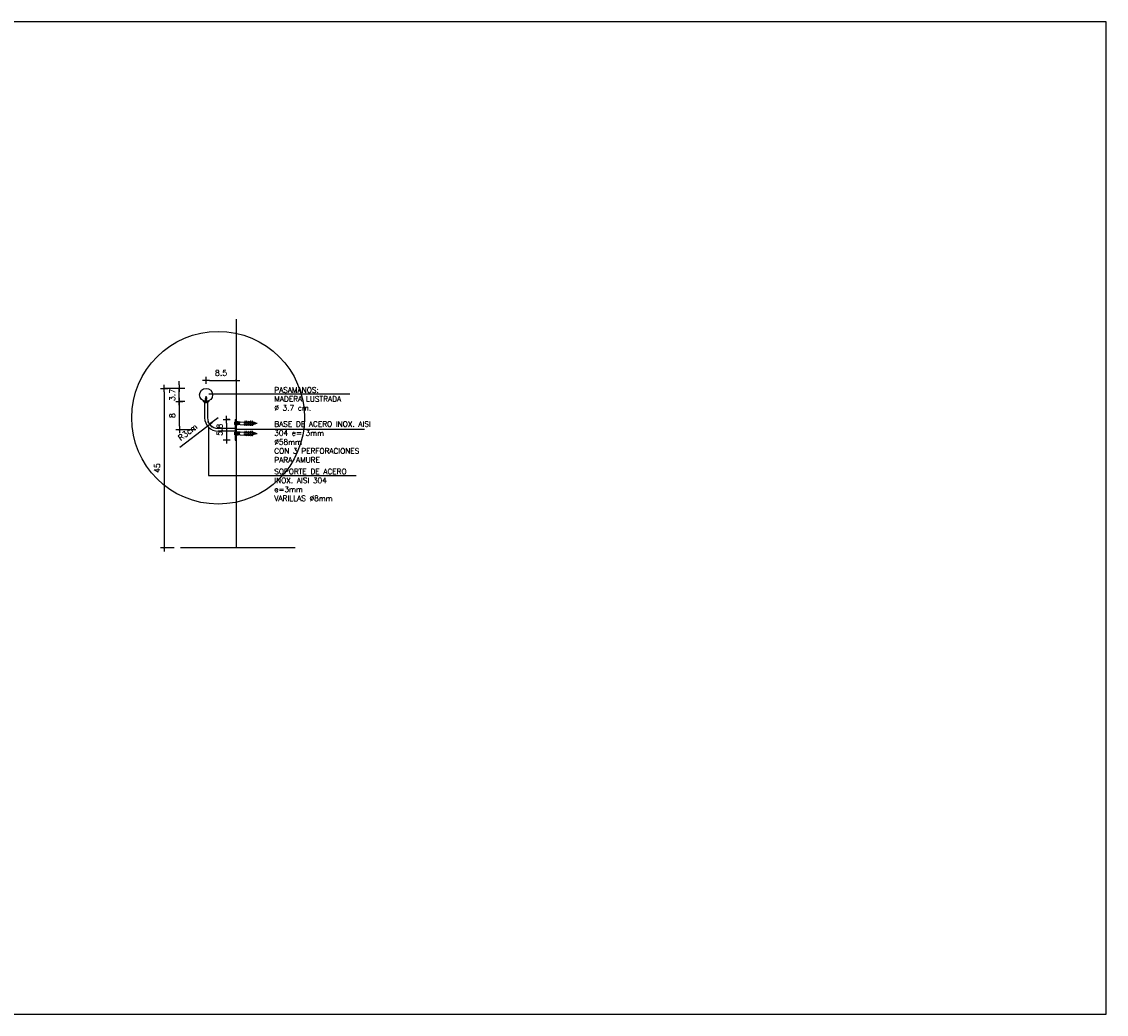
# Model space of a CAD drawing. Header units: millimetres. Extents: x -989 to -850, y -581 to -509.
# Tile 41 of 52: x -954.86 to -951.8, y -532.4 to -529.6. Entities that reach past the tile are written whole.
import ezdxf

# ---------------------------------------------------------------- set-up
doc = ezdxf.new("R2010")
doc.units = ezdxf.units.MM
doc.header["$LTSCALE"] = 0.2
for name, color, linetype in [('A HERRERÍA', 5, 'Continuous'), ('A-ALBA-1', 1, 'Continuous'), ('A-ANOT-TTEC', 1, 'Continuous'), ('Acot-p', 2, 'Continuous'), ('TEXTOS', 2, 'Continuous')]:
    doc.layers.add(name, color=color, linetype=linetype)
doc.styles.add('ROMANS', font='romans.shx')
doc.dimstyles.new('ESC10', dxfattribs={"dimscale": 0.1, "dimtxt": 0.16, "dimasz": 0.1, "dimexe": 0, "dimexo": 0.15, "dimgap": 0.12, "dimtad": 2, "dimtoh": 1, "dimdec": 1, "dimlfac": 100, "dimrnd": 0.5, "dimzin": 12, "dimdsep": 46, "dimtxsty": 'ROMANS', "dimblk": 'PUNTO', "dimcen": 0, "dimclrd": 1, "dimclre": 256, "dimclrt": 2, "dimadec": 0, "dimazin": 0, "dimtfac": 1.2, "dimtdec": 1, "dimtix": 1, "dimtmove": 2, "dimatfit": 3, "dimldrblk": 'PUNTO', "dimfxl": 1, "dimtvp": 0.866667, "dimtolj": 1, "dimtzin": 7, "dimarcsym": 0})

# ---------------------------------------------------------------- blocks, each defined once
blk = doc.blocks.new('PUNTO')
for p, q in [((-1, 0), (1, 0)), ((0, 1), (0, -1))]:
    blk.add_line(p, q)
at = {"const_width": 0.3}
blk.add_lwpolyline([(-0.15, 0, 1), (0.15, 0, 1)], format="xyb", close=True, dxfattribs=at)
blk = doc.blocks.new('*D124')
at = {"layer": 'Acot-p', "lineweight": -2, "transparency": 16777216}
for p, q in [((-954.3993, -530.6721), (-954.4145, -530.6721)), ((-954.3682, -530.7521), (-954.4145, -530.7521))]:
    blk.add_line(p, q, dxfattribs=at)
at = {"layer": 'Acot-p', "color": 1, "lineweight": -2, "transparency": 16777216}
blk.add_line((-954.4145, -530.7421), (-954.4145, -530.6821), dxfattribs=at)
at = {"layer": 'Defpoints', "color": 0, "transparency": 16777216}
for p in [(-954.4145, -530.6721), (-954.3843, -530.6721), (-954.3532, -530.7521)]:
    blk.add_point(p, dxfattribs=at)
at = {"layer": 'Acot-p', "color": 1, "lineweight": -2, "transparency": 16777216, "xscale": 0.01, "yscale": 0.01, "zscale": 0.01}
for p, rotation in [((-954.4145, -530.6721), 90), ((-954.4145, -530.7521), 270)]:
    blk.add_blockref('PUNTO', p, dxfattribs=dict(at, rotation=rotation))
at = {"layer": 'Acot-p', "color": 2, "transparency": 16777216, "insert": (-954.4345, -530.7121), "char_height": 0.016, "attachment_point": 5, "rotation": 90, "style": 'ROMANS'}
blk.add_mtext('\\A1;8', dxfattribs=at)
blk = doc.blocks.new('*D125')
at = {"layer": 'Acot-p', "color": 1, "lineweight": -2, "transparency": 16777216}
for p, q in [((-954.4147, -530.6251), (-954.4147, -530.6151)), ((-954.4147, -530.6721), (-954.4147, -530.6351)), ((-954.4147, -530.6821), (-954.4147, -530.6921))]:
    blk.add_line(p, q, dxfattribs=at)
at = {"layer": 'Acot-p', "lineweight": -2, "transparency": 16777216}
for p, q in [((-954.3993, -530.6351), (-954.4147, -530.6351)), ((-954.3993, -530.6721), (-954.4147, -530.6721))]:
    blk.add_line(p, q, dxfattribs=at)
at = {"layer": 'Defpoints', "color": 0, "transparency": 16777216}
for p in [(-954.4147, -530.6351), (-954.3843, -530.6351), (-954.3843, -530.6721)]:
    blk.add_point(p, dxfattribs=at)
at = {"layer": 'Acot-p', "color": 1, "lineweight": -2, "transparency": 16777216, "xscale": 0.01, "yscale": 0.01, "zscale": 0.01}
for p, rotation in [((-954.4147, -530.6351), 270), ((-954.4147, -530.6721), 90)]:
    blk.add_blockref('PUNTO', p, dxfattribs=dict(at, rotation=rotation))
at = {"layer": 'Acot-p', "color": 2, "transparency": 16777216, "insert": (-954.4347, -530.6536), "char_height": 0.016, "attachment_point": 5, "rotation": 90, "style": 'ROMANS'}
blk.add_mtext('\\A1;3.7', dxfattribs=at)
blk = doc.blocks.new('*D126')
at = {"layer": 'Acot-p', "lineweight": -2, "transparency": 16777216}
for p, q in [((-954.4143, -530.6351), (-954.4573, -530.6351)), ((-954.4291, -531.0858), (-954.4573, -531.0858))]:
    blk.add_line(p, q, dxfattribs=at)
at = {"layer": 'Acot-p', "color": 1, "lineweight": -2, "transparency": 16777216}
blk.add_line((-954.4573, -530.6451), (-954.4573, -531.0758), dxfattribs=at)
at = {"layer": 'Defpoints', "color": 0, "transparency": 16777216}
for p in [(-954.3993, -530.6351), (-954.4573, -531.0858), (-954.4141, -531.0858)]:
    blk.add_point(p, dxfattribs=at)
at = {"layer": 'Acot-p', "color": 1, "lineweight": -2, "transparency": 16777216, "xscale": 0.01, "yscale": 0.01, "zscale": 0.01}
for p, rotation in [((-954.4573, -530.6351), 90), ((-954.4573, -531.0858), 270)]:
    blk.add_blockref('PUNTO', p, dxfattribs=dict(at, rotation=rotation))
at = {"layer": 'Acot-p', "color": 2, "transparency": 16777216, "insert": (-954.4773, -530.8604), "char_height": 0.016, "attachment_point": 5, "rotation": 90, "style": 'ROMANS'}
blk.add_mtext('\\A1;45', dxfattribs=at)
blk = doc.blocks.new('*D118')
at = {"layer": 'Acot-p', "lineweight": -2, "transparency": 16777216}
for p, q in [((-954.2541, -530.5875), (-954.2541, -530.6124)), ((-954.3391, -530.6186), (-954.3391, -530.6124))]:
    blk.add_line(p, q, dxfattribs=at)
at = {"layer": 'Acot-p', "color": 1, "lineweight": -2, "transparency": 16777216}
blk.add_line((-954.3291, -530.6124), (-954.2641, -530.6124), dxfattribs=at)
at = {"layer": 'Defpoints', "color": 0, "transparency": 16777216}
for p in [(-954.2541, -530.5725), (-954.3391, -530.6036), (-954.2541, -530.6124)]:
    blk.add_point(p, dxfattribs=at)
at = {"layer": 'Acot-p', "color": 1, "lineweight": -2, "transparency": 16777216, "xscale": 0.01, "yscale": 0.01, "zscale": 0.01, "rotation": 180}
blk.add_blockref('PUNTO', (-954.3391, -530.6124), dxfattribs=at)
at = {"layer": 'Acot-p', "color": 1, "lineweight": -2, "transparency": 16777216, "xscale": 0.01, "yscale": 0.01, "zscale": 0.01}
blk.add_blockref('PUNTO', (-954.2541, -530.6124), dxfattribs=at)
at = {"layer": 'Acot-p', "color": 2, "transparency": 16777216, "insert": (-954.2966, -530.5913), "char_height": 0.016, "attachment_point": 5, "style": 'ROMANS'}
blk.add_mtext('\\A1;8.5', dxfattribs=at)
blk = doc.blocks.new('*D127')
at = {"layer": 'A-ANOT-TTEC', "lineweight": -2, "transparency": 16777216}
for p, q in [((-954.2721, -530.7231), (-954.2809, -530.7231)), ((-954.2721, -530.7811), (-954.2809, -530.7811))]:
    blk.add_line(p, q, dxfattribs=at)
at = {"layer": 'A-ANOT-TTEC', "color": 1, "lineweight": -2, "transparency": 16777216}
blk.add_line((-954.2809, -530.7331), (-954.2809, -530.7711), dxfattribs=at)
at = {"layer": 'Defpoints', "color": 0, "transparency": 16777216}
for p in [(-954.2571, -530.7231), (-954.2809, -530.7811), (-954.2571, -530.7811)]:
    blk.add_point(p, dxfattribs=at)
at = {"layer": 'A-ANOT-TTEC', "color": 1, "lineweight": -2, "transparency": 16777216, "xscale": 0.01, "yscale": 0.01, "zscale": 0.01}
for p, rotation in [((-954.2809, -530.7231), 90), ((-954.2809, -530.7811), 270)]:
    blk.add_blockref('PUNTO', p, dxfattribs=dict(at, rotation=rotation))
at = {"layer": 'A-ANOT-TTEC', "color": 2, "transparency": 16777216, "insert": (-954.3009, -530.7521), "char_height": 0.016, "attachment_point": 5, "rotation": 90, "style": 'ROMANS'}
blk.add_mtext('\\A1;5.8', dxfattribs=at)
blk = doc.blocks.new('*D128')
at = {"layer": 'A-ANOT-TTEC', "color": 1, "lineweight": -2, "transparency": 16777216}
for p, q in [((-954.3051, -530.7181), (-954.3289, -530.7364)), ((-954.4127, -530.8008), (-954.3368, -530.7425))]:
    blk.add_line(p, q, dxfattribs=at)
at = {"layer": 'Defpoints', "color": 0, "transparency": 16777216}
for p in [(-954.3051, -530.7181), (-954.3289, -530.7364)]:
    blk.add_point(p, dxfattribs=at)
at = {"layer": 'A-ANOT-TTEC', "color": 1, "lineweight": -2, "transparency": 16777216, "xscale": 0.01, "yscale": 0.01, "zscale": 0.01, "rotation": 37.52660403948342}
blk.add_blockref('PUNTO', (-954.3289, -530.7364), dxfattribs=at)
at = {"layer": 'A-ANOT-TTEC', "color": 2, "transparency": 16777216, "insert": (-954.3909, -530.7588), "char_height": 0.016, "attachment_point": 5, "rotation": 37.5266, "style": 'ROMANS'}
blk.add_mtext('\\A1;R3cm', dxfattribs=at)

msp = doc.modelspace()

# ---------------------------------------------------------------- linework, layer by layer
at = {"color": 253}
for p, q in [((-954.2574, -530.7302), (-954.2582, -530.7316)), ((-954.2582, -530.7361), (-954.2582, -530.7316)), ((-954.2574, -530.7375), (-954.2582, -530.7361)), ((-954.2574, -530.7375), (-954.2574, -530.7302)), ((-954.2565, -530.7307), (-954.2553, -530.7308)), ((-954.2565, -530.7371), (-954.2553, -530.737)), ((-954.243, -530.7302), (-954.2541, -530.7286)), ((-954.243, -530.7302), (-954.2541, -530.7302)), ((-954.2434, -530.7339), (-954.2541, -530.7328)), ((-954.2434, -530.7339), (-954.2541, -530.735)), ((-954.243, -530.7375), (-954.2541, -530.7391)), ((-954.243, -530.7375), (-954.2541, -530.7375)), ((-954.2066, -530.7319), (-954.2052, -530.7319)), ((-954.2063, -530.7356), (-954.2064, -530.7359)), ((-954.2058, -530.7367), (-954.2064, -530.7359)), ((-954.2052, -530.7319), (-954.2062, -530.7351)), ((-954.2043, -530.7308), (-954.2058, -530.7367)), ((-954.2049, -530.7359), (-954.2058, -530.7367)), ((-954.2043, -530.7308), (-954.2052, -530.7319)), ((-954.2037, -530.7319), (-954.2049, -530.7359)), ((-954.2037, -530.7319), (-954.2049, -530.7359)), ((-954.2037, -530.7319), (-954.2049, -530.7359)), ((-954.2049, -530.7359), (-954.204, -530.7359)), ((-954.2037, -530.7319), (-954.2043, -530.7308)), ((-954.2028, -530.7319), (-954.204, -530.7359)), ((-954.2034, -530.7367), (-954.204, -530.7359)), ((-954.2028, -530.7319), (-954.2037, -530.7319)), ((-954.2021, -530.7313), (-954.2034, -530.7367)), ((-954.2022, -530.7356), (-954.2034, -530.7367)), ((-954.2021, -530.7313), (-954.2028, -530.7319)), ((-954.2013, -530.7326), (-954.2022, -530.7356)), ((-954.201, -530.7356), (-954.2022, -530.7356)), ((-954.2013, -530.7326), (-954.2021, -530.7313)), ((-954.2002, -530.7326), (-954.2013, -530.7326)), ((-954.2002, -530.7326), (-954.2011, -530.7356)), ((-954.2008, -530.736), (-954.201, -530.7356)), ((-954.1996, -530.7322), (-954.2008, -530.736)), ((-954.1997, -530.7354), (-954.2008, -530.736)), ((-954.1996, -530.7322), (-954.2002, -530.7326)), ((-954.199, -530.7332), (-954.1997, -530.7354)), ((-954.195, -530.7344), (-954.1997, -530.7354)), ((-954.199, -530.7332), (-954.1996, -530.7322)), ((-954.195, -530.7344), (-954.199, -530.7332)), ((-954.2574, -530.7591), (-954.2582, -530.7605)), ((-954.2582, -530.765), (-954.2582, -530.7605)), ((-954.2574, -530.7664), (-954.2582, -530.765)), ((-954.2574, -530.7664), (-954.2574, -530.7591)), ((-954.2565, -530.7595), (-954.2553, -530.7597)), ((-954.2565, -530.766), (-954.2553, -530.7658)), ((-954.243, -530.7591), (-954.2541, -530.7575)), ((-954.243, -530.7591), (-954.2541, -530.7591)), ((-954.2434, -530.7627), (-954.2541, -530.7617)), ((-954.2434, -530.7627), (-954.2541, -530.7638)), ((-954.243, -530.7664), (-954.2541, -530.768)), ((-954.243, -530.7664), (-954.2541, -530.7664)), ((-954.2066, -530.7607), (-954.2052, -530.7607)), ((-954.2063, -530.7645), (-954.2064, -530.7647)), ((-954.2058, -530.7656), (-954.2064, -530.7647)), ((-954.2052, -530.7607), (-954.2062, -530.764)), ((-954.2043, -530.7597), (-954.2058, -530.7656)), ((-954.2049, -530.7647), (-954.2058, -530.7656)), ((-954.2043, -530.7597), (-954.2052, -530.7607)), ((-954.2037, -530.7607), (-954.2049, -530.7647)), ((-954.2037, -530.7607), (-954.2049, -530.7647)), ((-954.2037, -530.7607), (-954.2049, -530.7647)), ((-954.2049, -530.7647), (-954.204, -530.7647)), ((-954.2037, -530.7607), (-954.2043, -530.7597)), ((-954.2028, -530.7607), (-954.204, -530.7647)), ((-954.2034, -530.7656), (-954.204, -530.7647)), ((-954.2028, -530.7607), (-954.2037, -530.7607)), ((-954.2021, -530.7601), (-954.2034, -530.7656)), ((-954.2022, -530.7644), (-954.2034, -530.7656)), ((-954.2021, -530.7601), (-954.2028, -530.7607)), ((-954.2013, -530.7614), (-954.2022, -530.7644)), ((-954.201, -530.7644), (-954.2022, -530.7644)), ((-954.2013, -530.7615), (-954.2021, -530.7601)), ((-954.2002, -530.7615), (-954.2013, -530.7615)), ((-954.2002, -530.7615), (-954.2011, -530.7644)), ((-954.2008, -530.7648), (-954.201, -530.7644)), ((-954.1996, -530.761), (-954.2008, -530.7648)), ((-954.1997, -530.7643), (-954.2008, -530.7648)), ((-954.1996, -530.761), (-954.2002, -530.7615)), ((-954.199, -530.7621), (-954.1997, -530.7643)), ((-954.195, -530.7632), (-954.1997, -530.7643)), ((-954.199, -530.7621), (-954.1996, -530.761)), ((-954.195, -530.7632), (-954.199, -530.7621))]:
    msp.add_line(p, q, dxfattribs=at)
msp.add_lwpolyline([(-951.7967, -529.5994), (-959.2317, -529.5994), (-959.2317, -532.4031), (-951.7967, -532.4031)], close=True)
for points in [[(-954.2541, -530.7271), (-954.2553, -530.7271), (-954.2553, -530.7407), (-954.2541, -530.7407)], [(-954.2541, -530.756), (-954.2553, -530.756), (-954.2553, -530.7695), (-954.2541, -530.7695)]]:
    msp.add_lwpolyline(points, close=True, dxfattribs=at)
msp.add_circle((-954.3051, -530.7181), 0.2439)
for centre, start, end in [((-954.257, -530.7302), 0, 180), ((-954.257, -530.7375), 180, 0), ((-954.257, -530.7591), 0, 180), ((-954.257, -530.7664), 180, 0)]:
    msp.add_arc(centre, 0.000405, start, end, dxfattribs=at)
at = {"layer": 'A HERRERÍA'}
for p, q in [((-954.3468, -530.6704), (-954.3474, -530.6718)), ((-954.3314, -530.6704), (-954.3308, -530.6718))]:
    msp.add_line(p, q, dxfattribs=at)
at = {"layer": 'A HERRERÍA', "color": 2}
msp.add_circle((-954.3391, -530.6536), 0.0185, dxfattribs=at)
at = {"layer": 'A HERRERÍA'}
msp.add_arc((-954.3391, -530.6536), 0.02, 245.4025, 294.5975, dxfattribs=at)
at = {"layer": 'A-ALBA-1'}
for p, q in [((-954.2541, -530.4397), (-954.2541, -531.0857)), ((-954.3431, -530.6732), (-954.3431, -530.7181)), ((-954.3351, -530.6732), (-954.3351, -530.7181)), ((-954.2571, -530.7481), (-954.3051, -530.7481)), ((-954.2571, -530.7231), (-954.2541, -530.7231)), ((-954.2571, -530.7231), (-954.2571, -530.7811)), ((-954.2571, -530.7561), (-954.3051, -530.7561)), ((-954.2571, -530.7811), (-954.2541, -530.7811)), ((-954.0871, -531.0858), (-954.411, -531.0858))]:
    msp.add_line(p, q, dxfattribs=at)
at = {"layer": 'A-ALBA-1', "color": 253}
for p, q in [((-954.3394, -530.6575), (-954.3401, -530.6608)), ((-954.3394, -530.6575), (-954.3386, -530.6603)), ((-954.3416, -530.6737), (-954.3411, -530.6736)), ((-954.3416, -530.6742), (-954.3365, -530.6742)), ((-954.3416, -530.6742), (-954.3406, -530.6748)), ((-954.3371, -530.6736), (-954.3411, -530.6736)), ((-954.3373, -530.6624), (-954.341, -530.6633)), ((-954.3402, -530.6625), (-954.341, -530.6633)), ((-954.341, -530.6633), (-954.3405, -530.6638)), ((-954.337, -530.664), (-954.341, -530.665)), ((-954.3405, -530.6644), (-954.341, -530.665)), ((-954.341, -530.665), (-954.3405, -530.6654)), ((-954.337, -530.6655), (-954.341, -530.6665)), ((-954.3405, -530.6659), (-954.341, -530.6665)), ((-954.341, -530.6665), (-954.3405, -530.667)), ((-954.337, -530.6671), (-954.341, -530.6681)), ((-954.3405, -530.6675), (-954.341, -530.6681)), ((-954.341, -530.6681), (-954.3405, -530.6685)), ((-954.337, -530.6686), (-954.341, -530.6697)), ((-954.3405, -530.6691), (-954.341, -530.6697)), ((-954.341, -530.6697), (-954.3405, -530.6701)), ((-954.337, -530.6702), (-954.341, -530.6712)), ((-954.3405, -530.6706), (-954.341, -530.6712)), ((-954.341, -530.6712), (-954.3405, -530.6716)), ((-954.337, -530.6718), (-954.341, -530.6728)), ((-954.3405, -530.6722), (-954.341, -530.6728)), ((-954.341, -530.6728), (-954.3405, -530.6732)), ((-954.3406, -530.6748), (-954.3375, -530.6748)), ((-954.3379, -530.6607), (-954.3405, -530.6615)), ((-954.3401, -530.6608), (-954.3405, -530.6615)), ((-954.3405, -530.6615), (-954.3402, -530.6617)), ((-954.3377, -530.6629), (-954.3405, -530.6638)), ((-954.3377, -530.6636), (-954.3405, -530.6644)), ((-954.3405, -530.6644), (-954.3405, -530.6638)), ((-954.3377, -530.6646), (-954.3405, -530.6654)), ((-954.3377, -530.6651), (-954.3405, -530.6659)), ((-954.3405, -530.6659), (-954.3405, -530.6654)), ((-954.3377, -530.6661), (-954.3405, -530.667)), ((-954.3377, -530.6667), (-954.3405, -530.6675)), ((-954.3405, -530.6675), (-954.3405, -530.667)), ((-954.3377, -530.6677), (-954.3405, -530.6685)), ((-954.3377, -530.6682), (-954.3405, -530.6691)), ((-954.3405, -530.6691), (-954.3405, -530.6685)), ((-954.3377, -530.6692), (-954.3405, -530.6701)), ((-954.3377, -530.6698), (-954.3405, -530.6706)), ((-954.3405, -530.6706), (-954.3405, -530.6701)), ((-954.3377, -530.6708), (-954.3405, -530.6716)), ((-954.3377, -530.6713), (-954.3405, -530.6722)), ((-954.3405, -530.6722), (-954.3405, -530.6716)), ((-954.3377, -530.6723), (-954.3405, -530.6732)), ((-954.3405, -530.6736), (-954.3405, -530.6732)), ((-954.3382, -530.6611), (-954.3402, -530.6617)), ((-954.3402, -530.6617), (-954.3402, -530.6625)), ((-954.3382, -530.6619), (-954.3402, -530.6625)), ((-954.3386, -530.6603), (-954.3401, -530.6608)), ((-954.3386, -530.6603), (-954.3379, -530.6607)), ((-954.3379, -530.6607), (-954.3382, -530.6611)), ((-954.3382, -530.6611), (-954.3382, -530.6619)), ((-954.3382, -530.6619), (-954.3373, -530.6624)), ((-954.3373, -530.6624), (-954.3377, -530.6629)), ((-954.3377, -530.6629), (-954.3377, -530.6636)), ((-954.3377, -530.6636), (-954.337, -530.664)), ((-954.337, -530.664), (-954.3377, -530.6646)), ((-954.3377, -530.6651), (-954.3377, -530.6646)), ((-954.3377, -530.6651), (-954.337, -530.6655)), ((-954.337, -530.6655), (-954.3377, -530.6661)), ((-954.3377, -530.6667), (-954.3377, -530.6661)), ((-954.3377, -530.6667), (-954.337, -530.6671)), ((-954.337, -530.6671), (-954.3377, -530.6677)), ((-954.3377, -530.6682), (-954.3377, -530.6677)), ((-954.3377, -530.6682), (-954.337, -530.6686)), ((-954.337, -530.6686), (-954.3377, -530.6692)), ((-954.3377, -530.6698), (-954.3377, -530.6692)), ((-954.3377, -530.6698), (-954.337, -530.6702)), ((-954.337, -530.6702), (-954.3377, -530.6708)), ((-954.3377, -530.6713), (-954.3377, -530.6708)), ((-954.3377, -530.6713), (-954.337, -530.6718)), ((-954.337, -530.6718), (-954.3377, -530.6723)), ((-954.3377, -530.6736), (-954.3377, -530.6723)), ((-954.3365, -530.6742), (-954.3375, -530.6748)), ((-954.3365, -530.6737), (-954.3371, -530.6736)), ((-954.2565, -530.7307), (-954.2565, -530.7302)), ((-954.2565, -530.7375), (-954.2565, -530.7371)), ((-954.243, -530.7302), (-954.2073, -530.729)), ((-954.243, -530.7375), (-954.2073, -530.7387)), ((-954.2074, -530.7312), (-954.2326, -530.7319)), ((-954.2074, -530.7366), (-954.2326, -530.7362)), ((-954.229, -530.7281), (-954.2298, -530.7282)), ((-954.2298, -530.7282), (-954.2292, -530.7297)), ((-954.2298, -530.7396), (-954.2292, -530.7381)), ((-954.229, -530.7396), (-954.2298, -530.7396)), ((-954.2277, -530.7297), (-954.229, -530.7281)), ((-954.2277, -530.7381), (-954.229, -530.7396)), ((-954.2239, -530.728), (-954.2247, -530.728)), ((-954.2247, -530.728), (-954.2241, -530.7296)), ((-954.2247, -530.7398), (-954.2241, -530.7382)), ((-954.2239, -530.7398), (-954.2247, -530.7398)), ((-954.2226, -530.7295), (-954.2239, -530.728)), ((-954.2226, -530.7383), (-954.2239, -530.7398)), ((-954.2188, -530.7278), (-954.2196, -530.7279)), ((-954.2196, -530.7279), (-954.219, -530.7294)), ((-954.2196, -530.7399), (-954.219, -530.7384)), ((-954.2188, -530.74), (-954.2196, -530.7399)), ((-954.2175, -530.7294), (-954.2188, -530.7278)), ((-954.2175, -530.7384), (-954.2188, -530.74)), ((-954.2137, -530.7277), (-954.2145, -530.7277)), ((-954.2145, -530.7277), (-954.2139, -530.7292)), ((-954.2145, -530.7401), (-954.2139, -530.7385)), ((-954.2137, -530.7401), (-954.2145, -530.7401)), ((-954.2124, -530.7292), (-954.2137, -530.7277)), ((-954.2124, -530.7386), (-954.2137, -530.7401)), ((-954.2086, -530.7275), (-954.2094, -530.7275)), ((-954.2094, -530.7275), (-954.2088, -530.7291)), ((-954.2094, -530.7402), (-954.2088, -530.7387)), ((-954.2086, -530.7403), (-954.2094, -530.7402)), ((-954.2073, -530.729), (-954.2086, -530.7275)), ((-954.2073, -530.7387), (-954.2086, -530.7403)), ((-954.2074, -530.7312), (-954.2062, -530.7323)), ((-954.2074, -530.7366), (-954.2062, -530.7355)), ((-954.2073, -530.729), (-954.2061, -530.7319)), ((-954.2073, -530.7387), (-954.2062, -530.7362)), ((-954.2062, -530.7323), (-954.2062, -530.7355)), ((-954.2565, -530.7595), (-954.2565, -530.7591)), ((-954.2565, -530.7664), (-954.2565, -530.766)), ((-954.243, -530.7591), (-954.2073, -530.7579)), ((-954.243, -530.7664), (-954.2073, -530.7676)), ((-954.2074, -530.76), (-954.2326, -530.7607)), ((-954.2074, -530.7655), (-954.2326, -530.7651)), ((-954.229, -530.757), (-954.2298, -530.757)), ((-954.2298, -530.757), (-954.2292, -530.7586)), ((-954.2298, -530.7685), (-954.2292, -530.7669)), ((-954.229, -530.7685), (-954.2298, -530.7685)), ((-954.2277, -530.7585), (-954.229, -530.757)), ((-954.2277, -530.767), (-954.229, -530.7685)), ((-954.2239, -530.7568), (-954.2247, -530.7569)), ((-954.2247, -530.7569), (-954.2241, -530.7584)), ((-954.2247, -530.7686), (-954.2241, -530.7671)), ((-954.2239, -530.7687), (-954.2247, -530.7686)), ((-954.2226, -530.7584), (-954.2239, -530.7568)), ((-954.2226, -530.7671), (-954.2239, -530.7687)), ((-954.2188, -530.7567), (-954.2196, -530.7567)), ((-954.2196, -530.7567), (-954.219, -530.7583)), ((-954.2196, -530.7688), (-954.219, -530.7672)), ((-954.2188, -530.7688), (-954.2196, -530.7688)), ((-954.2175, -530.7582), (-954.2188, -530.7567)), ((-954.2175, -530.7673), (-954.2188, -530.7688)), ((-954.2137, -530.7565), (-954.2145, -530.7566)), ((-954.2145, -530.7566), (-954.2139, -530.7581)), ((-954.2145, -530.7689), (-954.2139, -530.7674)), ((-954.2137, -530.769), (-954.2145, -530.7689)), ((-954.2124, -530.7581), (-954.2137, -530.7565)), ((-954.2124, -530.7674), (-954.2137, -530.769)), ((-954.2086, -530.7564), (-954.2094, -530.7564)), ((-954.2094, -530.7564), (-954.2088, -530.7579)), ((-954.2094, -530.7691), (-954.2088, -530.7675)), ((-954.2086, -530.7691), (-954.2094, -530.7691)), ((-954.2073, -530.7579), (-954.2086, -530.7564)), ((-954.2073, -530.7676), (-954.2086, -530.7691)), ((-954.2074, -530.76), (-954.2062, -530.7612)), ((-954.2074, -530.7655), (-954.2062, -530.7643)), ((-954.2073, -530.7579), (-954.2061, -530.7607)), ((-954.2073, -530.7676), (-954.2062, -530.765)), ((-954.2062, -530.7612), (-954.2062, -530.7643))]:
    msp.add_line(p, q, dxfattribs=at)
for points in [[(-954.2292, -530.7361), (-954.2285, -530.7361), (-954.2285, -530.7319), (-954.2292, -530.7319)], [(-954.224, -530.7361), (-954.2233, -530.7361), (-954.2233, -530.7319), (-954.224, -530.7319)], [(-954.219, -530.7361), (-954.2183, -530.7361), (-954.2183, -530.7319), (-954.219, -530.7319)], [(-954.2141, -530.7361), (-954.2134, -530.7361), (-954.2134, -530.7319), (-954.2141, -530.7319)], [(-954.2094, -530.7361), (-954.2087, -530.7361), (-954.2087, -530.7319), (-954.2094, -530.7319)], [(-954.2292, -530.765), (-954.2285, -530.765), (-954.2285, -530.7607), (-954.2292, -530.7607)], [(-954.224, -530.765), (-954.2233, -530.765), (-954.2233, -530.7607), (-954.224, -530.7607)], [(-954.219, -530.765), (-954.2183, -530.765), (-954.2183, -530.7607), (-954.219, -530.7607)], [(-954.2141, -530.765), (-954.2134, -530.765), (-954.2134, -530.7607), (-954.2141, -530.7607)], [(-954.2094, -530.765), (-954.2087, -530.765), (-954.2087, -530.7607), (-954.2094, -530.7607)]]:
    msp.add_lwpolyline(points, close=True, dxfattribs=at)
for centre, start, end in [((-954.3416, -530.6739), 90, 270), ((-954.3365, -530.6739), 270, 90)]:
    msp.add_arc(centre, 0.00028, start, end, dxfattribs=at)
at = {"layer": 'A-ALBA-1'}
for radius in [0.038, 0.03]:
    msp.add_arc((-954.3051, -530.7181), radius, 180, 270, dxfattribs=at)
at = {"layer": 'A-ANOT-TTEC', "color": 251}
for p, q in [((-954.3309, -530.6508), (-953.933, -530.6508)), ((-954.3318, -530.7448), (-954.3318, -530.8812)), ((-954.2571, -530.7506), (-953.8913, -530.7506)), ((-954.3318, -530.8812), (-953.9154, -530.8812))]:
    msp.add_line(p, q, dxfattribs=at)

# ---------------------------------------------------------------- texts
at = {"layer": 'TEXTOS', "char_height": 0.015187, "width": 0.307045, "attachment_point": 1, "style": 'ROMANS'}
for s, insert in [('\\A1;PASAMANOS:\\PMADERA LUSTRADA\\P%%C 3.7 cm.', (-954.1464, -530.6321)), ('\\A1;BASE DE ACERO INOX. AISI 304 e= 3mm\\P%%C58mm\\PCON 3 PERFORACIONES PARA AMURE', (-954.1464, -530.7283)), ('\\A1;SOPORTE DE ACERO \\PINOX. AISI 304\\Pe=3mm\\PVARILLAS %%C8mm', (-954.1464, -530.8622))]:
    msp.add_mtext(s, dxfattribs=dict(at, insert=insert))

# ---------------------------------------------------------------- dimensions: what is measured, and where the dimension line sits
at = {"layer": 'A-ANOT-TTEC'}
dim = msp.add_radius_dim(center=(-954.3051, -530.7181), mpoint=(-954.3289, -530.7364), text='<>cm', dimstyle='ESC10', dxfattribs=at)
dim.commit()
dim.dimension.update_dxf_attribs({"geometry": '*D128', "text_midpoint": (-954.3909, -530.7588)})
dim = msp.add_linear_dim(base=(-954.2809, -530.7811), p1=(-954.2571, -530.7231), p2=(-954.2571, -530.7811), angle=90, text='5.8', dimstyle='ESC10', dxfattribs=at)
dim.commit()
dim.dimension.update_dxf_attribs({"geometry": '*D127', "text_midpoint": (-954.3009, -530.7521)})
at = {"layer": 'Acot-p'}
dim = msp.add_linear_dim(base=(-954.2541, -530.6124), p1=(-954.3391, -530.6036), p2=(-954.2541, -530.5725), dimstyle='ESC10', dxfattribs=at)
dim.commit()
dim.dimension.update_dxf_attribs({"geometry": '*D118', "text_midpoint": (-954.2966, -530.5913), "dimtype": 160})
for base, p1, p2, picture, middle in [((-954.4573, -531.0858), (-954.3993, -530.6351), (-954.4141, -531.0858), '*D126', (-954.4773, -530.8604)), ((-954.4145, -530.6721), (-954.3532, -530.7521), (-954.3843, -530.6721), '*D124', (-954.4345, -530.7121))]:
    dim = msp.add_linear_dim(base=base, p1=p1, p2=p2, angle=90, dimstyle='ESC10', dxfattribs=at)
    dim.commit()
    dim.dimension.update_dxf_attribs({"geometry": picture, "text_midpoint": middle})
dim = msp.add_linear_dim(base=(-954.4147, -530.6351), p1=(-954.3843, -530.6721), p2=(-954.3843, -530.6351), angle=90, text='3.7', dimstyle='ESC10', dxfattribs=at)
dim.commit()
dim.dimension.update_dxf_attribs({"geometry": '*D125', "text_midpoint": (-954.4347, -530.6536)})

doc.saveas('drawing.dxf')
